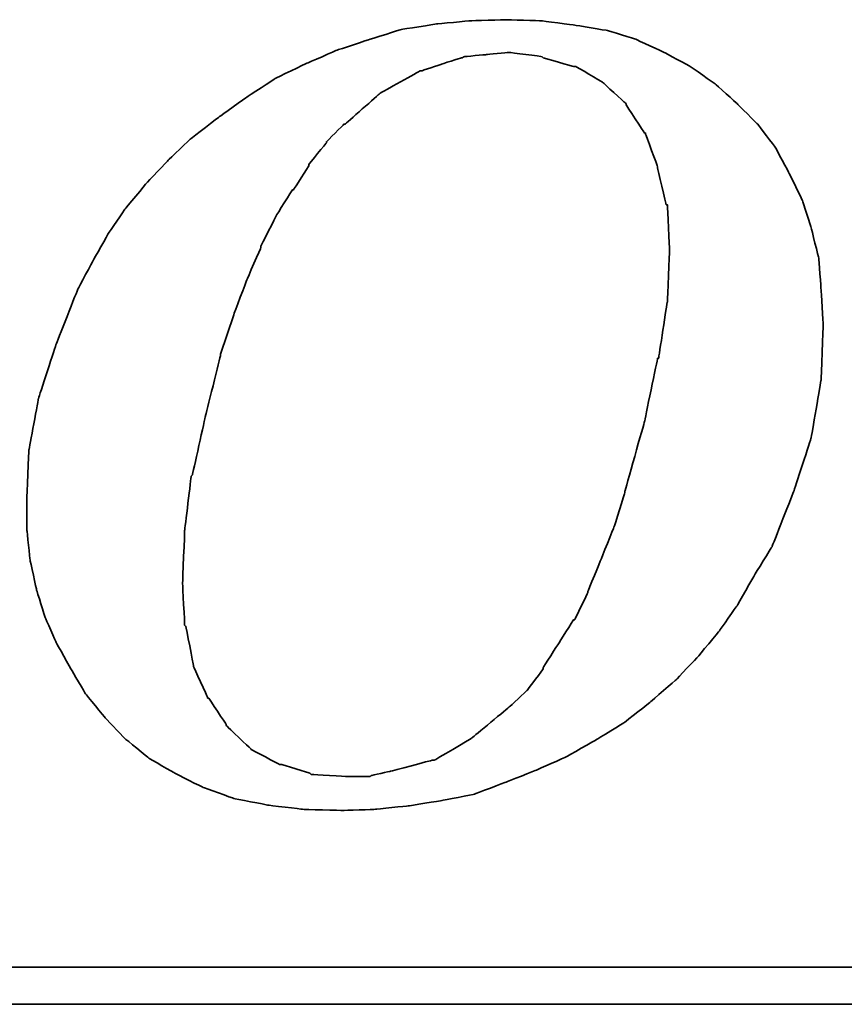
# Model space of a CAD drawing. Header units: millimetres. Extents: x -302 to -92, y 25 to 179.
# Tile 42 of 48: x -118.75 to -116.97, y 109.57 to 111.69. Entities that reach past the tile are written whole.
import ezdxf

# ---------------------------------------------------------------- set-up
doc = ezdxf.new("R2010")
doc.units = ezdxf.units.MM
doc.header["$LTSCALE"] = 0.1
doc.layers.add('CHA', color=7, linetype='CONTINUOUS')
doc.layers.add('layer 1', color=7, linetype='CONTINUOUS')

# ---------------------------------------------------------------- blocks, each defined once
blk = doc.blocks.new('TBI MOTION logo(完整正式版)')
at = {"layer": 'layer 1', "color": 22, "lineweight": 35}
for points, knots in [([(35.79625, -6.98375), (35.79625, -6.98375), (36.23125, -7.43875), (36.23125, -7.43875), (36.23125, -7.43875), (36.23125, -7.43875), (36.75625, -7.87125), (36.75625, -7.87125), (36.75625, -7.87125), (36.75625, -7.87125), (37.33125, -8.20375), (37.33125, -8.20375), (37.33125, -8.20375), (37.33125, -8.20375), (37.95625, -8.51875), (37.95625, -8.51875), (37.95625, -8.51875), (37.95625, -8.51875), (38.62625, -8.75875), (38.62625, -8.75875), (38.62625, -8.75875), (38.62625, -8.75875), (39.37125, -8.90375), (39.37125, -8.90375), (39.37125, -8.90375), (39.37125, -8.90375), (40.14125, -8.99875), (40.14125, -8.99875), (40.14125, -8.99875), (40.14125, -8.99875), (41.02625, -9.02375), (41.02625, -9.02375), (41.02625, -9.02375), (41.02625, -9.02375), (41.74625, -8.99875), (41.74625, -8.99875), (41.74625, -8.99875), (41.74625, -8.99875), (42.46625, -8.92375), (42.46625, -8.92375), (42.46625, -8.92375), (42.46625, -8.92375), (43.21125, -8.80625), (43.21125, -8.80625), (43.21125, -8.80625), (43.21125, -8.80625), (43.93125, -8.66375), (43.93125, -8.66375), (43.93125, -8.66375), (43.93125, -8.66375), (44.62625, -8.39875), (44.62625, -8.39875), (44.62625, -8.39875), (44.62625, -8.39875), (45.29625, -8.13375), (45.29625, -8.13375), (45.29625, -8.13375), (45.29625, -8.13375), (45.94625, -7.84375), (45.94625, -7.84375), (45.94625, -7.84375), (45.94625, -7.84375), (46.61625, -7.46375), (46.61625, -7.46375), (46.61625, -7.46375), (46.61625, -7.46375), (47.24125, -7.07875), (47.24125, -7.07875), (47.24125, -7.07875), (47.24125, -7.07875), (47.81625, -6.62375), (47.81625, -6.62375), (47.81625, -6.62375), (47.81625, -6.62375), (48.36875, -6.14375), (48.36875, -6.14375), (48.36875, -6.14375), (48.36875, -6.14375), (48.84625, -5.64125), (48.84625, -5.64125), (48.84625, -5.64125), (48.84625, -5.64125), (49.32625, -5.06375), (49.32625, -5.06375), (49.32625, -5.06375), (49.32625, -5.06375), (49.71125, -4.51374), (49.71125, -4.51374), (49.71125, -4.51374), (49.71125, -4.51374), (50.09625, -3.83874), (50.09625, -3.83874), (50.09625, -3.83874), (50.09625, -3.83874), (50.48125, -3.21374), (50.48125, -3.21374), (50.48125, -3.21374), (50.48125, -3.21374), (50.96125, -1.99125), (50.96125, -1.99125), (50.96125, -1.99125), (50.96125, -1.99125), (51.34375, -0.81875), (51.34375, -0.81875), (51.34375, -0.81875), (51.34375, -0.81875), (51.56125, 0.45624), (51.56125, 0.45624), (51.56125, 0.45624), (51.56125, 0.45624), (51.60625, 1.67624), (51.60625, 1.67624), (51.60625, 1.67624), (51.60625, 1.67624), (51.56125, 2.44625), (51.56125, 2.44625), (51.56125, 2.44625), (51.56125, 2.44625), (51.51125, 3.14125), (51.51125, 3.14125), (51.51125, 3.14125), (51.51125, 3.14125), (51.34375, 3.81125), (51.34375, 3.81125), (51.34375, 3.81125), (51.34375, 3.81125), (51.15125, 4.41125), (51.15125, 4.41125), (51.15125, 4.41125), (51.15125, 4.41125), (50.86125, 5.01125), (50.86125, 5.01125), (50.86125, 5.01125), (50.86125, 5.01125), (50.55125, 5.58875), (50.55125, 5.58875), (50.55125, 5.58875), (50.55125, 5.58875), (50.16625, 6.09125), (50.16625, 6.09125), (50.16625, 6.09125), (50.16625, 6.09125), (49.71125, 6.54875), (49.71125, 6.54875), (49.71125, 6.54875), (49.71125, 6.54875), (49.23125, 6.98125), (49.23125, 6.98125), (49.23125, 6.98125), (49.23125, 6.98125), (48.67875, 7.36625), (48.67875, 7.36625), (48.67875, 7.36625), (48.67875, 7.36625), (48.10375, 7.67625), (48.10375, 7.67625), (48.10375, 7.67625), (48.10375, 7.67625), (47.48125, 7.96375), (47.48125, 7.96375), (47.48125, 7.96375), (47.48125, 7.96375), (46.85625, 8.15625), (46.85625, 8.15625), (46.85625, 8.15625), (46.85625, 8.15625), (46.13625, 8.27624), (46.13625, 8.27624), (46.13625, 8.27624), (46.13625, 8.27624), (45.39125, 8.37125), (45.39125, 8.37125), (45.39125, 8.37125), (45.39125, 8.37125), (44.62625, 8.39624), (44.62625, 8.39624), (44.62625, 8.39624), (44.62625, 8.39624), (43.83625, 8.37125), (43.83625, 8.37125), (43.83625, 8.37125), (43.83625, 8.37125), (43.09125, 8.30125), (43.09125, 8.30125), (43.09125, 8.30125), (43.09125, 8.30125), (42.32125, 8.18125), (42.32125, 8.18125), (42.32125, 8.18125), (42.32125, 8.18125), (41.62875, 7.96375), (41.62875, 7.96375), (41.62875, 7.96375), (41.62875, 7.96375), (40.90625, 7.72625), (40.90625, 7.72625), (40.90625, 7.72625), (40.90625, 7.72625), (40.23624, 7.43625), (40.23624, 7.43625), (40.23624, 7.43625), (40.23624, 7.43625), (39.54124, 7.10125), (39.54124, 7.10125), (39.54124, 7.10125), (39.54124, 7.10125), (38.91625, 6.69125), (38.91625, 6.69125), (38.91625, 6.69125), (38.91625, 6.69125), (38.31625, 6.26125), (38.31625, 6.26125), (38.31625, 6.26125), (38.31625, 6.26125), (37.69125, 5.78125), (37.69125, 5.78125), (37.69125, 5.78125), (37.69125, 5.78125), (37.18625, 5.30125), (37.18625, 5.30125), (37.18625, 5.30125), (37.18625, 5.30125), (36.70625, 4.79624), (36.70625, 4.79624), (36.70625, 4.79624), (36.70625, 4.79624), (36.23125, 4.22125), (36.23125, 4.22125), (36.23125, 4.22125), (36.23125, 4.22125), (35.87124, 3.69375), (35.87124, 3.69375), (35.87124, 3.69375), (35.87124, 3.69375), (35.53125, 3.09125), (35.53125, 3.09125), (35.53125, 3.09125), (35.53125, 3.09125), (35.19875, 2.47125), (35.19875, 2.47125), (35.19875, 2.47125), (35.19875, 2.47125), (34.71625, 1.24625), (34.71625, 1.24625), (34.71625, 1.24625), (34.71625, 1.24625), (34.33125, 0.06874), (34.33125, 0.06874), (34.33125, 0.06874), (34.33125, 0.06874), (34.11625, -1.07875), (34.11625, -1.07875), (34.11625, -1.07875), (34.11625, -1.07875), (34.07125, -2.15875), (34.07125, -2.15875), (34.07125, -2.15875), (34.07125, -2.15875), (34.07125, -2.85375), (34.07125, -2.85375), (34.07125, -2.85375), (34.07125, -2.85375), (34.14125, -3.50375), (34.14125, -3.50375), (34.14125, -3.50375), (34.14125, -3.50375), (34.28625, -4.17375), (34.28625, -4.17375), (34.28625, -4.17375), (34.28625, -4.17375), (34.47625, -4.77624), (34.47625, -4.77624), (34.47625, -4.77624), (34.47625, -4.77624), (34.71625, -5.32625), (34.71625, -5.32625), (34.71625, -5.32625), (34.71625, -5.32625), (35.05375, -5.92875), (35.05375, -5.92875), (35.05375, -5.92875), (35.05375, -5.92875), (35.36375, -6.45375), (35.36375, -6.45375), (35.36375, -6.45375), (35.36375, -6.45375), (35.79625, -6.98375), (35.79625, -6.98375)], [0, 0, 0, 0, 0.01388889, 0.01388889, 0.01388889, 0.0138889, 0.02777778, 0.02777778, 0.02777778, 0.02777779, 0.04166667, 0.04166667, 0.04166667, 0.04166668, 0.05555556, 0.05555556, 0.05555556, 0.05555557, 0.06944444, 0.06944444, 0.06944444, 0.06944445, 0.08333333, 0.08333333, 0.08333333, 0.08333334, 0.09722222, 0.09722222, 0.09722222, 0.09722223, 0.11111111, 0.11111111, 0.11111111, 0.11111112, 0.125, 0.125, 0.125, 0.12500001, 0.13888889, 0.13888889, 0.13888889, 0.1388889, 0.15277778, 0.15277778, 0.15277778, 0.15277779, 0.16666667, 0.16666667, 0.16666667, 0.16666668, 0.18055556, 0.18055556, 0.18055556, 0.18055557, 0.19444444, 0.19444444, 0.19444444, 0.19444445, 0.20833333, 0.20833333, 0.20833333, 0.20833334, 0.22222222, 0.22222222, 0.22222222, 0.22222223, 0.23611111, 0.23611111, 0.23611111, 0.23611112, 0.25, 0.25, 0.25, 0.25000001, 0.26388889, 0.26388889, 0.26388889, 0.2638889, 0.27777778, 0.27777778, 0.27777778, 0.27777779, 0.29166667, 0.29166667, 0.29166667, 0.29166668, 0.30555556, 0.30555556, 0.30555556, 0.30555557, 0.31944444, 0.31944444, 0.31944444, 0.31944445, 0.33333333, 0.33333333, 0.33333333, 0.33333334, 0.34722222, 0.34722222, 0.34722222, 0.34722223, 0.36111111, 0.36111111, 0.36111111, 0.36111112, 0.375, 0.375, 0.375, 0.37500001, 0.38888889, 0.38888889, 0.38888889, 0.3888889, 0.40277778, 0.40277778, 0.40277778, 0.40277779, 0.41666667, 0.41666667, 0.41666667, 0.41666668, 0.43055556, 0.43055556, 0.43055556, 0.43055557, 0.44444444, 0.44444444, 0.44444444, 0.44444445, 0.45833333, 0.45833333, 0.45833333, 0.45833334, 0.47222222, 0.47222222, 0.47222222, 0.47222223, 0.48611111, 0.48611111, 0.48611111, 0.48611112, 0.5, 0.5, 0.5, 0.50000001, 0.51388889, 0.51388889, 0.51388889, 0.5138889, 0.52777778, 0.52777778, 0.52777778, 0.52777779, 0.54166667, 0.54166667, 0.54166667, 0.54166668, 0.55555556, 0.55555556, 0.55555556, 0.55555557, 0.56944444, 0.56944444, 0.56944444, 0.56944445, 0.58333333, 0.58333333, 0.58333333, 0.58333334, 0.59722222, 0.59722222, 0.59722222, 0.59722223, 0.61111111, 0.61111111, 0.61111111, 0.61111112, 0.625, 0.625, 0.625, 0.62500001, 0.63888889, 0.63888889, 0.63888889, 0.6388889, 0.65277778, 0.65277778, 0.65277778, 0.65277779, 0.66666667, 0.66666667, 0.66666667, 0.66666668, 0.68055556, 0.68055556, 0.68055556, 0.68055557, 0.69444444, 0.69444444, 0.69444444, 0.69444445, 0.70833333, 0.70833333, 0.70833333, 0.70833334, 0.72222222, 0.72222222, 0.72222222, 0.72222223, 0.73611111, 0.73611111, 0.73611111, 0.73611112, 0.75, 0.75, 0.75, 0.75000001, 0.76388889, 0.76388889, 0.76388889, 0.7638889, 0.77777778, 0.77777778, 0.77777778, 0.77777779, 0.79166667, 0.79166667, 0.79166667, 0.79166668, 0.80555556, 0.80555556, 0.80555556, 0.80555557, 0.81944444, 0.81944444, 0.81944444, 0.81944445, 0.83333333, 0.83333333, 0.83333333, 0.83333334, 0.84722222, 0.84722222, 0.84722222, 0.84722223, 0.86111111, 0.86111111, 0.86111111, 0.86111112, 0.875, 0.875, 0.875, 0.87500001, 0.88888889, 0.88888889, 0.88888889, 0.8888889, 0.90277778, 0.90277778, 0.90277778, 0.90277779, 0.91666667, 0.91666667, 0.91666667, 0.91666668, 0.93055556, 0.93055556, 0.93055556, 0.93055557, 0.94444444, 0.94444444, 0.94444444, 0.94444445, 0.95833333, 0.95833333, 0.95833333, 0.95833334, 0.97222222, 0.97222222, 0.97222222, 0.97222223, 0.98611111, 0.98611111, 0.98611111, 0.98611112, 1, 1, 1, 1]), ([(38.33875, 1.03124), (38.33875, 1.03124), (38.62625, 1.89625), (38.62625, 1.89625), (38.62625, 1.89625), (38.62625, 1.89625), (38.91625, 2.66375), (38.91625, 2.66375), (38.91625, 2.66375), (38.91625, 2.66375), (39.22625, 3.38125), (39.22625, 3.38125), (39.22625, 3.38125), (39.22625, 3.38125), (39.22625, 3.40624), (39.22625, 3.40624), (39.22625, 3.40624), (39.22625, 3.40624), (39.56124, 4.07624), (39.56124, 4.07624), (39.56124, 4.07624), (39.56124, 4.07624), (39.92125, 4.65125), (39.92125, 4.65125), (39.92125, 4.65125), (39.92125, 4.65125), (39.94625, 4.65125), (39.94625, 4.65125), (39.94625, 4.65125), (39.94625, 4.65125), (40.28125, 5.17875), (40.28125, 5.17875), (40.28125, 5.17875), (40.28125, 5.17875), (40.28125, 5.20375), (40.28125, 5.20375), (40.28125, 5.20375), (40.28125, 5.20375), (40.66875, 5.68625), (40.66875, 5.68625), (40.66875, 5.68625), (40.66875, 5.68625), (40.66875, 5.70625), (40.66875, 5.70625), (40.66875, 5.70625), (40.66875, 5.70625), (41.05124, 6.09125), (41.05124, 6.09125), (41.05124, 6.09125), (41.05124, 6.09125), (41.07625, 6.09125), (41.07625, 6.09125), (41.07625, 6.09125), (41.07625, 6.09125), (41.84125, 6.76625), (41.84125, 6.76625), (41.84125, 6.76625), (41.84125, 6.76625), (41.86625, 6.78625), (41.86625, 6.78625), (41.86625, 6.78625), (41.86625, 6.78625), (42.73125, 7.26624), (42.73125, 7.26624), (42.73125, 7.26624), (42.73125, 7.26624), (42.75625, 7.26624), (42.75625, 7.26624), (42.75625, 7.26624), (42.75625, 7.26624), (43.18625, 7.41125), (43.18625, 7.41125), (43.18625, 7.41125), (43.18625, 7.41125), (43.64125, 7.55625), (43.64125, 7.55625), (43.64125, 7.55625), (43.64125, 7.55625), (43.66625, 7.55625), (43.66625, 7.55625), (43.66625, 7.55625), (43.66625, 7.55625), (43.69125, 7.58124), (43.69125, 7.58124), (43.69125, 7.58124), (43.69125, 7.58124), (44.19125, 7.62625), (44.19125, 7.62625), (44.19125, 7.62625), (44.19125, 7.62625), (44.67125, 7.67625), (44.67125, 7.67625), (44.67125, 7.67625), (44.67125, 7.67625), (44.69625, 7.67625), (44.69625, 7.67625), (44.69625, 7.67625), (44.69625, 7.67625), (45.41875, 7.58124), (45.41875, 7.58124), (45.41875, 7.58124), (45.41875, 7.58124), (45.44125, 7.55625), (45.44125, 7.55625), (45.44125, 7.55625), (45.44125, 7.55625), (46.11125, 7.36625), (46.11125, 7.36625), (46.11125, 7.36625), (46.11125, 7.36625), (46.13625, 7.36625), (46.13625, 7.36625), (46.13625, 7.36625), (46.13625, 7.36625), (46.15875, 7.36625), (46.15875, 7.36625), (46.15875, 7.36625), (46.15875, 7.36625), (46.73625, 7.02624), (46.73625, 7.02624), (46.73625, 7.02624), (46.73625, 7.02624), (46.76125, 7.00624), (46.76125, 7.00624), (46.76125, 7.00624), (46.76125, 7.00624), (47.24125, 6.57124), (47.24125, 6.57124), (47.24125, 6.57124), (47.24125, 6.57124), (47.26625, 6.54875), (47.26625, 6.54875), (47.26625, 6.54875), (47.26625, 6.54875), (47.26625, 6.52375), (47.26625, 6.52375), (47.26625, 6.52375), (47.26625, 6.52375), (47.67375, 5.89875), (47.67375, 5.89875), (47.67375, 5.89875), (47.67375, 5.89875), (47.69625, 5.89875), (47.69625, 5.89875), (47.69625, 5.89875), (47.69625, 5.89875), (47.69625, 5.87625), (47.69625, 5.87625), (47.69625, 5.87625), (47.69625, 5.87625), (47.96125, 5.15625), (47.96125, 5.15625), (47.96125, 5.15625), (47.96125, 5.15625), (47.96125, 5.13125), (47.96125, 5.13125), (47.96125, 5.13125), (47.96125, 5.13125), (48.15125, 4.31875), (48.15125, 4.31875), (48.15125, 4.31875), (48.15125, 4.31875), (48.17625, 4.31875), (48.17625, 4.31875), (48.17625, 4.31875), (48.17625, 4.31875), (48.17625, 4.29125), (48.17625, 4.29125), (48.17625, 4.29125), (48.17625, 4.29125), (48.22625, 3.33125), (48.22625, 3.33125), (48.22625, 3.33125), (48.22625, 3.33125), (48.22625, 3.30875), (48.22625, 3.30875), (48.22625, 3.30875), (48.22625, 3.30875), (48.17625, 2.20624), (48.17625, 2.20624), (48.17625, 2.20624), (48.17625, 2.20624), (48.17625, 2.18124), (48.17625, 2.18124), (48.17625, 2.18124), (48.17625, 2.18124), (47.98375, 0.93624), (47.98375, 0.93624), (47.98375, 0.93624), (47.98375, 0.93624), (47.96125, 0.93624), (47.96125, 0.93624), (47.96125, 0.93624), (47.96125, 0.93624), (47.67375, -0.45874), (47.67375, -0.45874), (47.67375, -0.45874), (47.67375, -0.45874), (47.24125, -1.99125), (47.24125, -1.99125), (47.24125, -1.99125), (47.24125, -1.99125), (47.24125, -2.01874), (47.24125, -2.01874), (47.24125, -2.01874), (47.24125, -2.01874), (47.00125, -2.78375), (47.00125, -2.78375), (47.00125, -2.78375), (47.00125, -2.78375), (46.71125, -3.50375), (46.71125, -3.50375), (46.71125, -3.50375), (46.71125, -3.50375), (46.42625, -4.19875), (46.42625, -4.19875), (46.42625, -4.19875), (46.42625, -4.19875), (46.42625, -4.22375), (46.42625, -4.22375), (46.42625, -4.22375), (46.42625, -4.22375), (46.13625, -4.82374), (46.13625, -4.82374), (46.13625, -4.82374), (46.13625, -4.82374), (46.11125, -4.82374), (46.11125, -4.82374), (46.11125, -4.82374), (46.11125, -4.82374), (45.77625, -5.35125), (45.77625, -5.35125), (45.77625, -5.35125), (45.77625, -5.35125), (45.44125, -5.87875), (45.44125, -5.87875), (45.44125, -5.87875), (45.44125, -5.87875), (45.44125, -5.90375), (45.44125, -5.90375), (45.44125, -5.90375), (45.44125, -5.90375), (45.10625, -6.35875), (45.10625, -6.35875), (45.10625, -6.35875), (45.10625, -6.35875), (45.08125, -6.38375), (45.08125, -6.38375), (45.08125, -6.38375), (45.08125, -6.38375), (44.69625, -6.74375), (44.69625, -6.74375), (44.69625, -6.74375), (44.69625, -6.74375), (43.88375, -7.41625), (43.88375, -7.41625), (43.88375, -7.41625), (43.88375, -7.41625), (43.85625, -7.43875), (43.85625, -7.43875), (43.85625, -7.43875), (43.85625, -7.43875), (43.04125, -7.91875), (43.04125, -7.91875), (43.04125, -7.91875), (43.04125, -7.91875), (43.01625, -7.91875), (43.01625, -7.91875), (43.01625, -7.91875), (43.01625, -7.91875), (42.99625, -7.91875), (42.99625, -7.91875), (42.99625, -7.91875), (42.99625, -7.91875), (42.08125, -8.15875), (42.08125, -8.15875), (42.08125, -8.15875), (42.08125, -8.15875), (41.65125, -8.25625), (41.65125, -8.25625), (41.65125, -8.25625), (41.65125, -8.25625), (41.62875, -8.27875), (41.62875, -8.27875), (41.62875, -8.27875), (41.62875, -8.27875), (41.60125, -8.27875), (41.60125, -8.27875), (41.60125, -8.27875), (41.60125, -8.27875), (41.12125, -8.27875), (41.12125, -8.27875), (41.12125, -8.27875), (41.12125, -8.27875), (40.35624, -8.23125), (40.35624, -8.23125), (40.35624, -8.23125), (40.35624, -8.23125), (40.33125, -8.23125), (40.33125, -8.23125), (40.33125, -8.23125), (40.33125, -8.23125), (40.30625, -8.20375), (40.30625, -8.20375), (40.30625, -8.20375), (40.30625, -8.20375), (39.68375, -8.01375), (39.68375, -8.01375), (39.68375, -8.01375), (39.68375, -8.01375), (39.66124, -8.01375), (39.66124, -8.01375), (39.66124, -8.01375), (39.66124, -8.01375), (39.63625, -8.01375), (39.63625, -8.01375), (39.63625, -8.01375), (39.63625, -8.01375), (39.01125, -7.67875), (39.01125, -7.67875), (39.01125, -7.67875), (39.01125, -7.67875), (38.98875, -7.65375), (38.98875, -7.65375), (38.98875, -7.65375), (38.98875, -7.65375), (38.48625, -7.17375), (38.48625, -7.17375), (38.48625, -7.17375), (38.48625, -7.17375), (38.45875, -7.14875), (38.45875, -7.14875), (38.45875, -7.14875), (38.45875, -7.14875), (38.45875, -7.12875), (38.45875, -7.12875), (38.45875, -7.12875), (38.45875, -7.12875), (38.07625, -6.54875), (38.07625, -6.54875), (38.07625, -6.54875), (38.07625, -6.54875), (38.05125, -6.54875), (38.05125, -6.54875), (38.05125, -6.54875), (38.05125, -6.54875), (38.05125, -6.52875), (38.05125, -6.52875), (38.05125, -6.52875), (38.05125, -6.52875), (37.74125, -5.85375), (37.74125, -5.85375), (37.74125, -5.85375), (37.74125, -5.85375), (37.74125, -5.82875), (37.74125, -5.82875), (37.74125, -5.82875), (37.74125, -5.82875), (37.57375, -4.96875), (37.57375, -4.96875), (37.57375, -4.96875), (37.57375, -4.96875), (37.54625, -4.94375), (37.54625, -4.94375), (37.54625, -4.94375), (37.54625, -4.94375), (37.50125, -4.03375), (37.50125, -4.03375), (37.50125, -4.03375), (37.50125, -4.03375), (37.50125, -4.00875), (37.50125, -4.00875), (37.50125, -4.00875), (37.50125, -4.00875), (37.54625, -2.85375), (37.54625, -2.85375), (37.54625, -2.85375), (37.54625, -2.85375), (37.69125, -1.65875), (37.69125, -1.65875), (37.69125, -1.65875), (37.69125, -1.65875), (37.71624, -1.63375), (37.71624, -1.63375), (37.71624, -1.63375), (37.71624, -1.63375), (38.00375, -0.33875), (38.00375, -0.33875), (38.00375, -0.33875), (38.00375, -0.33875), (38.33875, 1.00624), (38.33875, 1.00624), (38.33875, 1.00624), (38.33875, 1.00624), (38.33875, 1.03124), (38.33875, 1.03124)], [0, 0, 0, 0, 0.01010101, 0.01010101, 0.01010101, 0.01010102, 0.02020202, 0.02020202, 0.02020202, 0.02020203, 0.03030303, 0.03030303, 0.03030303, 0.03030304, 0.04040404, 0.04040404, 0.04040404, 0.04040405, 0.05050505, 0.05050505, 0.05050505, 0.05050506, 0.06060606, 0.06060606, 0.06060606, 0.06060607, 0.07070707, 0.07070707, 0.07070707, 0.07070708, 0.08080808, 0.08080808, 0.08080808, 0.08080809, 0.09090909, 0.09090909, 0.09090909, 0.0909091, 0.1010101, 0.1010101, 0.1010101, 0.10101011, 0.11111111, 0.11111111, 0.11111111, 0.11111112, 0.12121212, 0.12121212, 0.12121212, 0.12121213, 0.13131313, 0.13131313, 0.13131313, 0.13131314, 0.14141414, 0.14141414, 0.14141414, 0.14141415, 0.15151515, 0.15151515, 0.15151515, 0.15151516, 0.16161616, 0.16161616, 0.16161616, 0.16161617, 0.17171717, 0.17171717, 0.17171717, 0.17171718, 0.18181818, 0.18181818, 0.18181818, 0.18181819, 0.19191919, 0.19191919, 0.19191919, 0.1919192, 0.2020202, 0.2020202, 0.2020202, 0.20202021, 0.21212121, 0.21212121, 0.21212121, 0.21212122, 0.22222222, 0.22222222, 0.22222222, 0.22222223, 0.23232323, 0.23232323, 0.23232323, 0.23232324, 0.24242424, 0.24242424, 0.24242424, 0.24242425, 0.25252525, 0.25252525, 0.25252525, 0.25252526, 0.26262626, 0.26262626, 0.26262626, 0.26262627, 0.27272727, 0.27272727, 0.27272727, 0.27272728, 0.28282828, 0.28282828, 0.28282828, 0.28282829, 0.29292929, 0.29292929, 0.29292929, 0.2929293, 0.3030303, 0.3030303, 0.3030303, 0.30303031, 0.31313131, 0.31313131, 0.31313131, 0.31313132, 0.32323232, 0.32323232, 0.32323232, 0.32323233, 0.33333333, 0.33333333, 0.33333333, 0.33333334, 0.34343434, 0.34343434, 0.34343434, 0.34343435, 0.35353535, 0.35353535, 0.35353535, 0.35353536, 0.36363636, 0.36363636, 0.36363636, 0.36363637, 0.37373737, 0.37373737, 0.37373737, 0.37373738, 0.38383838, 0.38383838, 0.38383838, 0.38383839, 0.39393939, 0.39393939, 0.39393939, 0.3939394, 0.4040404, 0.4040404, 0.4040404, 0.40404041, 0.41414141, 0.41414141, 0.41414141, 0.41414142, 0.42424242, 0.42424242, 0.42424242, 0.42424243, 0.43434343, 0.43434343, 0.43434343, 0.43434344, 0.44444444, 0.44444444, 0.44444444, 0.44444445, 0.45454545, 0.45454545, 0.45454545, 0.45454546, 0.46464646, 0.46464646, 0.46464646, 0.46464647, 0.47474747, 0.47474747, 0.47474747, 0.47474748, 0.48484848, 0.48484848, 0.48484848, 0.48484849, 0.49494949, 0.49494949, 0.49494949, 0.4949495, 0.50505051, 0.50505051, 0.50505051, 0.50505052, 0.51515152, 0.51515152, 0.51515152, 0.51515153, 0.52525253, 0.52525253, 0.52525253, 0.52525254, 0.53535354, 0.53535354, 0.53535354, 0.53535355, 0.54545455, 0.54545455, 0.54545455, 0.54545456, 0.55555556, 0.55555556, 0.55555556, 0.55555557, 0.56565657, 0.56565657, 0.56565657, 0.56565658, 0.57575758, 0.57575758, 0.57575758, 0.57575759, 0.58585859, 0.58585859, 0.58585859, 0.5858586, 0.5959596, 0.5959596, 0.5959596, 0.59595961, 0.60606061, 0.60606061, 0.60606061, 0.60606062, 0.61616162, 0.61616162, 0.61616162, 0.61616163, 0.62626263, 0.62626263, 0.62626263, 0.62626264, 0.63636364, 0.63636364, 0.63636364, 0.63636365, 0.64646465, 0.64646465, 0.64646465, 0.64646466, 0.65656566, 0.65656566, 0.65656566, 0.65656567, 0.66666667, 0.66666667, 0.66666667, 0.66666668, 0.67676768, 0.67676768, 0.67676768, 0.67676769, 0.68686869, 0.68686869, 0.68686869, 0.6868687, 0.6969697, 0.6969697, 0.6969697, 0.69696971, 0.70707071, 0.70707071, 0.70707071, 0.70707072, 0.71717172, 0.71717172, 0.71717172, 0.71717173, 0.72727273, 0.72727273, 0.72727273, 0.72727274, 0.73737374, 0.73737374, 0.73737374, 0.73737375, 0.74747475, 0.74747475, 0.74747475, 0.74747476, 0.75757576, 0.75757576, 0.75757576, 0.75757577, 0.76767677, 0.76767677, 0.76767677, 0.76767678, 0.77777778, 0.77777778, 0.77777778, 0.77777779, 0.78787879, 0.78787879, 0.78787879, 0.7878788, 0.7979798, 0.7979798, 0.7979798, 0.79797981, 0.80808081, 0.80808081, 0.80808081, 0.80808082, 0.81818182, 0.81818182, 0.81818182, 0.81818183, 0.82828283, 0.82828283, 0.82828283, 0.82828284, 0.83838384, 0.83838384, 0.83838384, 0.83838385, 0.84848485, 0.84848485, 0.84848485, 0.84848486, 0.85858586, 0.85858586, 0.85858586, 0.85858587, 0.86868687, 0.86868687, 0.86868687, 0.86868688, 0.87878788, 0.87878788, 0.87878788, 0.87878789, 0.88888889, 0.88888889, 0.88888889, 0.8888889, 0.8989899, 0.8989899, 0.8989899, 0.89898991, 0.90909091, 0.90909091, 0.90909091, 0.90909092, 0.91919192, 0.91919192, 0.91919192, 0.91919193, 0.92929293, 0.92929293, 0.92929293, 0.92929294, 0.93939394, 0.93939394, 0.93939394, 0.93939395, 0.94949495, 0.94949495, 0.94949495, 0.94949496, 0.95959596, 0.95959596, 0.95959596, 0.95959597, 0.96969697, 0.96969697, 0.96969697, 0.96969698, 0.97979798, 0.97979798, 0.97979798, 0.97979799, 0.98989899, 0.98989899, 0.98989899, 0.989899, 1, 1, 1, 1]), ([(75.90875, -9.47875), (75.90875, -9.47875), (75.90875, -12.28625), (75.90875, -12.28625), (75.90875, -12.28625), (75.90875, -12.28625), (75.90875, -12.47875), (75.90875, -12.47875), (75.90875, -12.47875), (75.90875, -12.47875), (75.71625, -12.47875), (75.71625, -12.47875), (75.71625, -12.47875), (75.71625, -12.47875), (-88.32875, -12.47875), (-88.32875, -12.47875), (-88.32875, -12.47875), (-88.32875, -12.47875), (-88.32875, -13.29375), (-88.32875, -13.29375), (-88.32875, -13.29375), (-88.32875, -13.29375), (82.89125, -13.29375), (82.89125, -13.29375), (82.89125, -13.29375), (82.89125, -13.29375), (75.90875, -9.47875), (75.90875, -9.47875)], [0, 0, 0, 0, 0.14285714, 0.14285714, 0.14285714, 0.14285715, 0.28571429, 0.28571429, 0.28571429, 0.2857143, 0.42857143, 0.42857143, 0.42857143, 0.42857144, 0.57142857, 0.57142857, 0.57142857, 0.57142858, 0.71428571, 0.71428571, 0.71428571, 0.71428572, 0.85714286, 0.85714286, 0.85714286, 0.85714287, 1, 1, 1, 1])]:
    blk.add_open_spline(points, degree=3, knots=knots, dxfattribs=at)

msp = doc.modelspace()

# ---------------------------------------------------------------- block references
at = {"layer": 'CHA', "color": 7, "xscale": 0.09807710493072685, "yscale": 0.09807710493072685, "zscale": 0.09807710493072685}
msp.add_blockref('TBI MOTION logo(完整正式版)', (-122.0767, 110.8705), dxfattribs=at)

doc.saveas('drawing.dxf')
